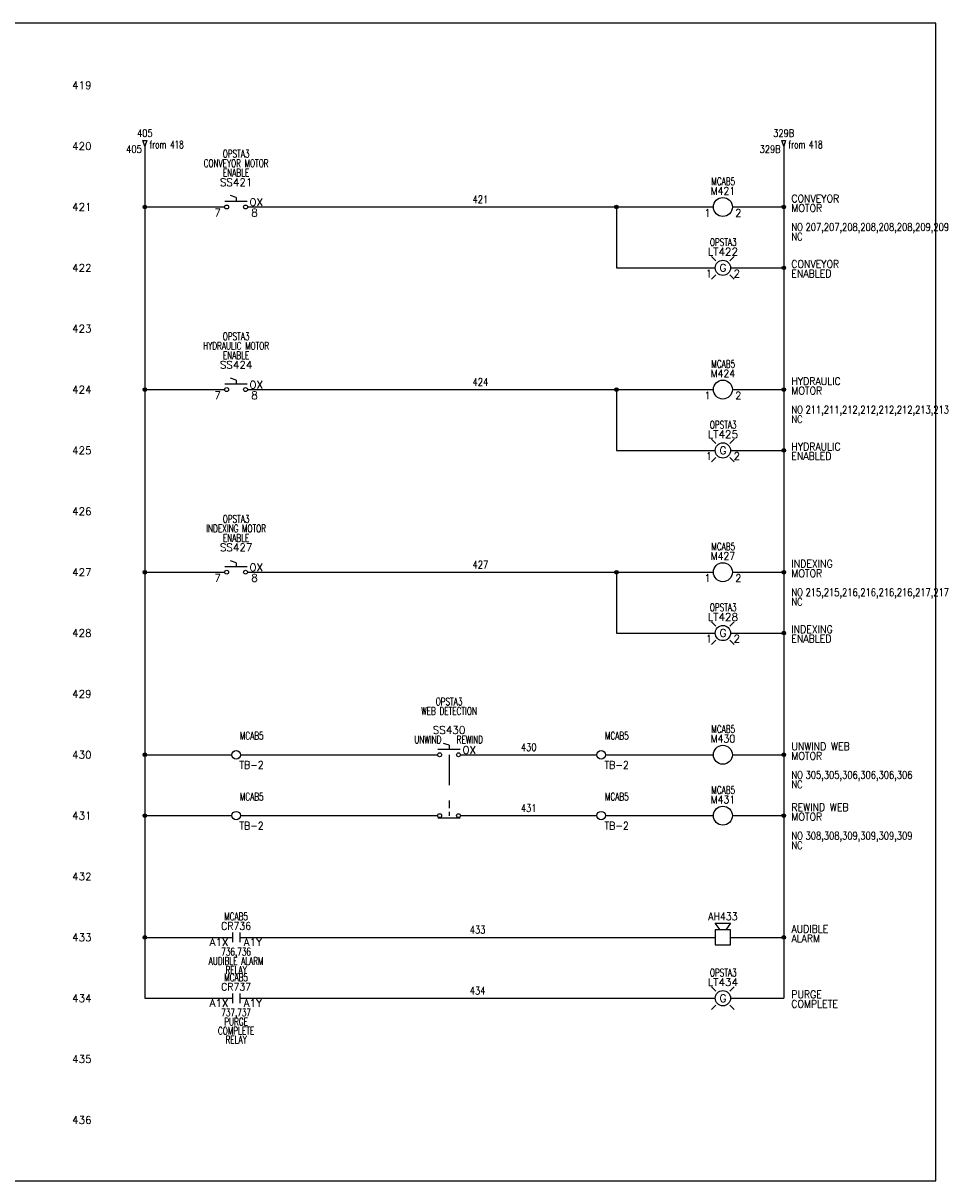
# Model space of a CAD drawing. Header units: inches. Extents: x 0 to 30, y 0 to 19.
# Tile 3 of 3: x 15 to 30, y 0 to 19. Entities that reach past the tile are written whole.
import ezdxf
from ezdxf.enums import TextEntityAlignment as Align

# ---------------------------------------------------------------- set-up
doc = ezdxf.new("R2010")
doc.units = ezdxf.units.IN
doc.header["$MEASUREMENT"] = 0
doc.linetypes.add('DASHED', pattern=[0.75, 0.5, -0.25])
for name, color, linetype in [('BLK_14AWG', 252, 'Continuous'), ('DESC', 1, 'Continuous'), ('DESCCHILD', 7, 'Continuous'), ('LINK', 8, 'DASHED'), ('LOC', 140, 'Continuous'), ('MISC', 30, 'Continuous'), ('POS', 7, 'Continuous'), ('RED_18AWG', 1, 'Continuous'), ('SYMS', 7, 'Continuous'), ('TAGS', 30, 'Continuous'), ('TERMS', 6, 'Continuous'), ('WHT_16AWG', 7, 'Continuous'), ('WIRENO', 3, 'Continuous'), ('WIREREF_DEST', 62, 'Continuous'), ('XREF', 7, 'Continuous'), ('XREFCHILD', 7, 'Continuous')]:
    doc.layers.add(name, color=color, linetype=linetype)
doc.layers.add('Viewports', color=3, linetype='Continuous', plot=False)
doc.styles.add('WD', font='romans.shx')

# ---------------------------------------------------------------- blocks, each defined once
blk = doc.blocks.new('WD_MLRH')
at = {"style": 'WD'}
blk.add_attdef('RUNGFIRST', text='', height=0.125, dxfattribs=at).set_placement((-0.25, 0), align=Align.MIDDLE_RIGHT)
at = {"style": 'WD', "flags": 1}
for tag, p in [('RUNGHORV', (-0.25, -0.127)), ('RUNGDIST', (-0.25, -0.2)), ('RUNGINC', (-0.25, -0.163)), ('WIRE-START', (-0.25, -0.356)), ('WIRE-GSUF', (-0.25, -0.396)), ('WIREMODE', (-0.25, -0.281)), ('RUNGCNT', (-0.25, -0.237)), ('WIREFMT', (-0.25, -0.321)), ('PH3SPACE', (-0.25, -0.437))]:
    blk.add_attdef(tag, text='', height=0.025, dxfattribs=at).set_placement(p, align=Align.RIGHT)
blk = doc.blocks.new('WDDOT')
for radius in [0.03, 0.0187, 0.00929]:
    blk.add_circle((0, 0), radius)
blk = doc.blocks.new('HSS112')
for p, q in [((-0.185, 0.094), (0.18, 0.094)), ((0, 0.156), (-0.094, 0.188)), ((0, 0.156), (0, 0.094))]:
    blk.add_line(p, q)
for centre in [(-0.155, 0), (0.155, 0)]:
    blk.add_circle(centre, 0.0322)
at = {"style": 'WD', "width": 0.7}
for tag, p in [('INST', (0, 0.982)), ('DESC1', (0, 0.656)), ('LOC', (0, 0.812)), ('DESC2', (0, 0.5)), ('XREF', (0, -0.219))]:
    blk.add_attdef(tag, text='', height=0.125, dxfattribs=at).set_placement(p, align=Align.CENTER)
at = {"style": 'WD'}
blk.add_attdef('TAG1', text='', height=0.125, dxfattribs=at).set_placement((0, 0.344), align=Align.CENTER)
at = {"style": 'WD', "width": 0.7}
blk.add_attdef('POS1', text='', height=0.125, dxfattribs=at).set_placement((-0.125, 0.188), align=Align.RIGHT)
at = {"style": 'WD'}
for tag, p, height in [('X2LINK', (0, 0.219), 0.01), ('X8LINK', (0, 0), 0.01), ('STATE', (0.219, 0.016), 0.125)]:
    blk.add_attdef(tag, p, '', height=height, dxfattribs=at)
at = {"style": 'WD', "width": 0.7}
blk.add_attdef('POS2', (0.125, 0.188), '', height=0.125, dxfattribs=at)
at = {"style": 'WD'}
for tag, p, height, flags in [('X4TERM01', (-0.188, 0), 0.0125, 1), ('X1TERM02', (0.188, 0), 0.0125, 1), ('CONTACT', (0.205, 0.136), 0.01, 1), ('FAMILY', (0.205, 0.152), 0.01, 9)]:
    blk.add_attdef(tag, p, '', height=height, dxfattribs=dict(at, flags=flags))
at = {"linetype": 'Continuous', "style": 'WD', "flags": 9}
for tag, p in [('ASSYCODE', (0.25, 0.094)), ('MFG', (0.23, 0.108)), ('CAT', (0.232, 0.121))]:
    blk.add_attdef(tag, text='', height=0.01, dxfattribs=at).set_placement(p, align=Align.CENTER)
at = {"linetype": 'Continuous', "style": 'WD', "flags": 8}
blk.add_attdef('TERM01', text='', height=0.125, dxfattribs=at).set_placement((-0.25, -0.031), align=Align.TOP_RIGHT)
blk.add_attdef('TERM02', text='', height=0.125, dxfattribs=at).set_placement((0.25, -0.031), align=Align.TOP_LEFT)
blk = doc.blocks.new('HA1D2')
blk.add_lwpolyline([(0, 0.094), (0.031, 0.094), (0, 0), (-0.031, 0.094), (0, 0.094)])
at = {"style": 'WD', "width": 0.8, "flags": 8}
blk.add_attdef('WIRENO', text='', height=0.125, dxfattribs=at).set_placement((0, 0.15), align=Align.CENTER)
at = {"style": 'WD', "flags": 1}
for tag, p in [('X8TERM01', (0, 0)), ('SIGCODE', (0.026, 0.066))]:
    blk.add_attdef(tag, p, '', height=0.01, dxfattribs=at)
at = {"style": 'WD', "width": 0.7}
for tag, p in [('XREF', (0.077, -0.037)), ('DESC1', (0.077, -0.206))]:
    blk.add_attdef(tag, p, '', height=0.125, dxfattribs=at)
blk = doc.blocks.new('HMS1')
blk.add_circle((0, 0), 0.156)
at = {"style": 'WD'}
for tag, width, p in [('INST', 0.7, (0.006, 0.528)), ('LOC', 0.7, (0.006, 0.359)), ('TAG1', 0.9, (0, 0.202))]:
    blk.add_attdef(tag, text='', height=0.125, dxfattribs=dict(at, width=width)).set_placement(p, align=Align.CENTER)
for tag, p, width in [('DESC1', (1.126, 0.076), 0.9), ('DESC2', (1.126, -0.081), 0.9), ('DESC3', (1.126, -0.237), 0.9), ('XREFNO', (1.359, -0.393), 0.8), ('XREFNC', (1.359, -0.549), 0.8)]:
    blk.add_attdef(tag, p, '', height=0.125, dxfattribs=dict(at, width=width))
at = {"style": 'WD', "flags": 1}
for tag, p in [('X4TERM01', (-0.156, 0)), ('X1TERM02', (0.156, 0))]:
    blk.add_attdef(tag, p, '', height=0.0125, dxfattribs=at)
at = {"linetype": 'Continuous', "style": 'WD', "flags": 9}
blk.add_attdef('ASSYCODE', text='', height=0.01, dxfattribs=at).set_placement((0, 0.113), align=Align.CENTER)
at = {"style": 'WD', "flags": 9}
blk.add_attdef('FAMILY', text='', height=0.01, dxfattribs=at).set_placement((-0.005, 0.17), align=Align.CENTER)
at = {"linetype": 'Continuous', "style": 'WD', "flags": 1}
for tag, p in [('MFG', (0, 0.14)), ('CAT', (0, 0.159))]:
    blk.add_attdef(tag, text='', height=0.01, dxfattribs=at).set_placement(p, align=Align.MIDDLE)
at = {"linetype": 'Continuous', "style": 'WD'}
blk.add_attdef('TERM01', text='', height=0.125, dxfattribs=at).set_placement((-0.2, -0.035), align=Align.TOP_RIGHT)
blk.add_attdef('TERM02', text='', height=0.125, dxfattribs=at).set_placement((0.2, -0.035), align=Align.TOP_LEFT)
at = {"style": 'WD', "width": 0.8, "flags": 8}
for tag, p in [('NO', (1.126, -0.393)), ('NC', (1.126, -0.549))]:
    blk.add_attdef(tag, p, '', height=0.125, dxfattribs=at)
blk = doc.blocks.new('HSS22')
for p, q in [((0, 0.062), (0, -0.005)), ((-0.185, -0.034), (0.18, -0.034))]:
    blk.add_line(p, q)
for centre in [(-0.155, 0), (0.155, 0)]:
    blk.add_circle(centre, 0.0322)
at = {"style": 'WD', "width": 0.7}
for tag, p in [('INST', (0, 0.738)), ('LOC', (0, 0.568)), ('DESC1', (0, 0.412)), ('DESC2', (0, 0.255)), ('XREF', (0, -0.227))]:
    blk.add_attdef(tag, text='', height=0.125, dxfattribs=at).set_placement(p, align=Align.CENTER)
at = {"style": 'WD'}
blk.add_attdef('TAG2', text='', height=0.125, dxfattribs=at).set_placement((0, 0.099), align=Align.CENTER)
for tag, p, height, flags in [('X4TERM01', (-0.188, 0), 0.0125, 1), ('CONTACT', (0.054, 0.042), 0.01, 9), ('FAMILY', (0.054, 0.058), 0.01, 9), ('X1TERM02', (0.188, 0), 0.0125, 1)]:
    blk.add_attdef(tag, p, '', height=height, dxfattribs=dict(at, flags=flags))
for tag, p in [('X2LINK', (0, 0.125)), ('X8LINK', (0, -0.094))]:
    blk.add_attdef(tag, p, '', height=0.01, dxfattribs=at)
at = {"style": 'WD', "width": 0.8}
blk.add_attdef('STATE', (0.25, 0.016), '', height=0.125, dxfattribs=at)
at = {"linetype": 'Continuous', "style": 'WD', "flags": 8}
blk.add_attdef('TERM01', text='', height=0.125, dxfattribs=at).set_placement((-0.25, -0.031), align=Align.TOP_RIGHT)
blk.add_attdef('TERM02', text='', height=0.125, dxfattribs=at).set_placement((0.25, -0.031), align=Align.TOP_LEFT)
blk = doc.blocks.new('HT0W02')
blk.add_circle((0, 0), 0.0699)
at = {"style": 'WD'}
for tag, p, width in [('INST', (0.062, 0.42), 0.7), ('LOC', (0.062, 0.25), 0.7), ('DESC1', (0.053, -0.385), 0.8)]:
    blk.add_attdef(tag, p, '', height=0.125, dxfattribs=dict(at, width=width))
at = {"linetype": 'Continuous', "style": 'WD', "width": 0.8, "flags": 8}
blk.add_attdef('WIRENO', text='', height=0.125, dxfattribs=at).set_placement((0, 0.094), align=Align.CENTER)
at = {"style": 'WD', "flags": 1}
for tag, p, height in [('X4TERM01', (-0.07, 0), 0.0125), ('X4TERMDESC01', (-0.055, -0.023), 0.025), ('X2TERMDESC01', (-0.006, 0.029), 0.025), ('X2TERM01', (0, 0.07), 0.0125), ('STRIPSEQ', (0, 0), 0.00125), ('X1TERMDESC01', (0.039, -0.003), 0.025), ('X1TERM01', (0.07, 0), 0.0125), ('LINKTERM', (0, -0.002), 0.00125), ('X8TERM01', (0, -0.07), 0.0125), ('X8TERMDESC01', (0, -0.054), 0.025)]:
    blk.add_attdef(tag, p, '', height=height, dxfattribs=at)
at = {"linetype": 'Continuous', "style": 'WD'}
for tag, p, height, width, flags in [('TAGSTRIP', (0.053, -0.229), 0.125, 0.9, 8), ('CAT', (0.213, -0.406), 0.109, 0.8, 1), ('DESC2', (0.053, -0.541), 0.125, 0.8, 8), ('DESC3', (0.053, -0.698), 0.125, 0.8, 8)]:
    blk.add_attdef(tag, p, '', height=height, dxfattribs=dict(at, width=width, flags=flags))
at = {"linetype": 'Continuous', "style": 'WD', "width": 0.8, "flags": 1}
blk.add_attdef('MFG', text='', height=0.109, dxfattribs=at).set_placement((0.088, -0.406), align=Align.RIGHT)
at = {"style": 'WD', "width": 0.7, "flags": 1}
blk.add_attdef('ASSYCODE', (0.062, -0.281), '', height=0.01, dxfattribs=at)
blk = doc.blocks.new('HCR21')
at = {"linetype": 'Continuous'}
for p, q in [((-0.062, 0.08), (-0.062, -0.08)), ((0.062, 0.08), (0.062, -0.08))]:
    blk.add_line(p, q, dxfattribs=at)
at = {"style": 'WD'}
for tag, width, p in [('INST', 0.7, (0, 0.451)), ('LOC', 0.7, (0, 0.281)), ('TAG2', 0.9, (0, 0.125)), ('XREF', 0.7, (0, -0.297)), ('DESC1', 0.7, (0, -0.449)), ('DESC2', 0.7, (0, -0.597)), ('DESC3', 0.7, (0, -0.744))]:
    blk.add_attdef(tag, text='', height=0.125, dxfattribs=dict(at, width=width)).set_placement(p, align=Align.CENTER)
for tag, p, height, flags in [('X4TERM01', (-0.062, 0), 0.0125, 1), ('X1TERM02', (0.062, 0), 0.0125, 1), ('CONTACT', (0.097, 0.036), 0.01, 1), ('FAMILY', (0.097, 0.053), 0.01, 9)]:
    blk.add_attdef(tag, p, '', height=height, dxfattribs=dict(at, flags=flags))
for tag, p in [('X2LINK', (0, 0.125)), ('X8LINK', (0, -0.125))]:
    blk.add_attdef(tag, p, '', height=0.01, dxfattribs=at)
at = {"linetype": 'Continuous', "style": 'WD', "flags": 8}
blk.add_attdef('TERM01', text='', height=0.125, dxfattribs=at).set_placement((-0.125, -0.016), align=Align.TOP_RIGHT)
blk.add_attdef('TERM02', text='', height=0.125, dxfattribs=at).set_placement((0.125, -0.016), align=Align.TOP_LEFT)
blk = doc.blocks.new('WD_WNH')
at = {"linetype": 'Continuous', "style": 'WD', "width": 0.8}
blk.add_attdef('WIRENO', text='', height=0.125, dxfattribs=at).set_placement((0, 0.062), align=Align.CENTER)
at = {"style": 'WD', "flags": 1}
for tag, p in [('W01USER', (0, 0.078)), ('W02USER', (0, 0.07)), ('W03USER', (0, 0.062)), ('W04USER', (0, 0.055)), ('W05USER', (0, 0.047)), ('W06USER', (0, 0.039)), ('W07USER', (0, 0.031)), ('W08USER', (0, 0.023)), ('W09USER', (0, 0.016)), ('W10USER', (0, 0.008))]:
    blk.add_attdef(tag, text='', height=0.005, dxfattribs=at).set_placement(p, align=Align.CENTER)
blk = doc.blocks.new('HLT1G')
for p, q in [((-0.115, 0.115), (-0.186, 0.186)), ((0.115, 0.115), (0.186, 0.186)), ((-0.115, -0.115), (-0.186, -0.186)), ((0.115, -0.115), (0.186, -0.186))]:
    blk.add_line(p, q)
blk.add_circle((0, 0), 0.125)
at = {"style": 'WD', "width": 0.7}
for tag, p in [('INST', (0.006, 0.528)), ('LOC', (0.006, 0.359))]:
    blk.add_attdef(tag, text='', height=0.125, dxfattribs=at).set_placement(p, align=Align.CENTER)
at = {"style": 'WD'}
blk.add_attdef('TAG1', text='', height=0.125, dxfattribs=at).set_placement((0, 0.202), align=Align.CENTER)
blk.add_attdef('COLOR', text='', height=0.125, dxfattribs=at).set_placement((0, 0), align=Align.MIDDLE)
at = {"style": 'WD', "flags": 1}
for tag, p in [('X4TERM01', (-0.125, 0)), ('X1TERM02', (0.125, 0))]:
    blk.add_attdef(tag, p, '', height=0.0125, dxfattribs=at)
at = {"linetype": 'Continuous', "style": 'WD', "flags": 9}
blk.add_attdef('ASSYCODE', text='', height=0.01, dxfattribs=at).set_placement((-0.003, 0.096), align=Align.CENTER)
at = {"style": 'WD', "flags": 9}
blk.add_attdef('FAMILY', text='', height=0.01, dxfattribs=at).set_placement((-0.005, 0.161), align=Align.CENTER)
at = {"linetype": 'Continuous', "style": 'WD', "flags": 1}
for tag, p in [('MFG', (0, 0.121)), ('CAT', (0, 0.14))]:
    blk.add_attdef(tag, text='', height=0.01, dxfattribs=at).set_placement(p, align=Align.MIDDLE)
at = {"style": 'WD'}
for tag, p, width in [('DESC1', (1.125, 0), 0.9), ('WDTAGALT', (1.125, -0.312), 0.7)]:
    blk.add_attdef(tag, p, '', height=0.125, dxfattribs=dict(at, width=width))
at = {"linetype": 'Continuous', "style": 'WD', "flags": 8}
blk.add_attdef('TERM01', text='', height=0.125, dxfattribs=at).set_placement((-0.175, -0.031), align=Align.TOP_RIGHT)
blk.add_attdef('TERM02', text='', height=0.125, dxfattribs=at).set_placement((0.175, -0.031), align=Align.TOP_LEFT)
at = {"style": 'WD', "width": 0.9}
blk.add_attdef('DESC2', text='', height=0.125, dxfattribs=at).set_placement((1.125, -0.031), align=Align.TOP_LEFT)
blk = doc.blocks.new('HAN1H')
for p, q in [((-0.047, 0.125), (-0.125, 0.234)), ((-0.125, 0.234), (0.125, 0.234)), ((0.125, 0.234), (0.047, 0.125)), ((0.125, 0.125), (-0.125, 0.125)), ((-0.125, 0.125), (-0.125, -0.125)), ((0.125, -0.125), (0.125, 0.125)), ((-0.125, -0.125), (0.125, -0.125))]:
    blk.add_line(p, q)
at = {"style": 'WD'}
for tag, width, p in [('INST', 0.7, (0.006, 0.606)), ('TAG1', 0.9, (0, 0.281)), ('LOC', 0.7, (0.006, 0.437))]:
    blk.add_attdef(tag, text='', height=0.125, dxfattribs=dict(at, width=width)).set_placement(p, align=Align.CENTER)
at = {"style": 'WD', "width": 0.9}
for tag, p in [('DESC1', (1.126, 0.076)), ('DESC2', (1.126, -0.081))]:
    blk.add_attdef(tag, p, '', height=0.125, dxfattribs=at)
at = {"style": 'WD', "flags": 1}
for tag, p in [('X4TERM01', (-0.125, 0)), ('X1TERM02', (0.125, 0))]:
    blk.add_attdef(tag, p, '', height=0.0125, dxfattribs=at)
at = {"linetype": 'Continuous', "style": 'WD', "flags": 9}
blk.add_attdef('ASSYCODE', text='', height=0.01, dxfattribs=at).set_placement((0, 0.109), align=Align.CENTER)
at = {"style": 'WD', "flags": 9}
blk.add_attdef('FAMILY', text='', height=0.01, dxfattribs=at).set_placement((-0.005, 0.17), align=Align.CENTER)
at = {"linetype": 'Continuous', "style": 'WD', "flags": 1}
for tag, p in [('MFG', (0, 0.14)), ('CAT', (0, 0.159))]:
    blk.add_attdef(tag, text='', height=0.01, dxfattribs=at).set_placement(p, align=Align.MIDDLE)
at = {"linetype": 'Continuous', "style": 'WD'}
blk.add_attdef('TERM01', text='', height=0.125, dxfattribs=at).set_placement((-0.169, -0.035), align=Align.TOP_RIGHT)
blk.add_attdef('TERM02', text='', height=0.125, dxfattribs=at).set_placement((0.169, -0.035), align=Align.TOP_LEFT)
blk = doc.blocks.new('WD_WNV')
at = {"linetype": 'Continuous', "style": 'WD', "width": 0.8}
blk.add_attdef('WIRENO', text='', height=0.125, dxfattribs=at).set_placement((-0.05, 0), align=Align.MIDDLE_RIGHT)
at = {"style": 'WD', "flags": 1}
for tag, p in [('W01USER', (-0.062, 0.094)), ('W02USER', (-0.062, 0.086)), ('W03USER', (-0.062, 0.078)), ('W04USER', (-0.062, 0.07)), ('W05USER', (-0.062, 0.062)), ('W06USER', (-0.062, 0.055)), ('W07USER', (-0.062, 0.047)), ('W08USER', (-0.062, 0.039)), ('W09USER', (-0.062, 0.031)), ('W10USER', (-0.062, 0.023))]:
    blk.add_attdef(tag, text='', height=0.005, dxfattribs=at).set_placement(p, align=Align.CENTER)

msp = doc.modelspace()

# ---------------------------------------------------------------- linework, layer by layer
at = {"layer": 'BLK_14AWG'}
for p, q in [((17, 17), (17, 3)), ((17, 16), (18.312, 16)), ((17, 13), (18.312, 13)), ((17, 10), (18.312, 10)), ((17, 7), (18.43, 7)), ((17, 6), (18.43, 6)), ((17, 4), (18.438, 4)), ((17, 3), (18.438, 3))]:
    msp.add_line(p, q, dxfattribs=at)
at = {"layer": 'LINK'}
msp.add_lwpolyline([(22, 7), (22, 6.125)], dxfattribs=at)
at = {"layer": 'RED_18AWG'}
for p, q in [((18.687, 16), (26.344, 16)), ((24.75, 16), (24.75, 15)), ((24.75, 15), (26.375, 15)), ((26.625, 15), (27.5, 15)), ((18.687, 13), (26.344, 13)), ((24.75, 13), (24.75, 12)), ((24.75, 12), (26.375, 12)), ((18.687, 10), (26.344, 10)), ((24.75, 10), (24.75, 9)), ((24.75, 9), (26.375, 9)), ((18.57, 7), (21.812, 7)), ((22.188, 7), (24.43, 7)), ((24.57, 7), (26.344, 7)), ((18.57, 6), (21.812, 6)), ((22.188, 6), (24.43, 6)), ((24.57, 6), (26.344, 6)), ((18.562, 4), (26.375, 4)), ((18.562, 3), (26.375, 3))]:
    msp.add_line(p, q, dxfattribs=at)
at = {"layer": 'Viewports'}
msp.add_lwpolyline([(0, 0), (30, 0), (30, 19.02), (0, 19.02)], close=True, dxfattribs=at)
at = {"layer": 'WHT_16AWG'}
for p, q in [((27.5, 17), (27.5, 3)), ((26.656, 16), (27.5, 16)), ((26.656, 13), (27.5, 13)), ((26.625, 12), (27.5, 12)), ((26.656, 10), (27.5, 10)), ((26.625, 9), (27.5, 9)), ((26.656, 7), (27.5, 7)), ((26.656, 6), (27.5, 6)), ((26.625, 4), (27.5, 4)), ((26.625, 3), (27.5, 3))]:
    msp.add_line(p, q, dxfattribs=at)

# ---------------------------------------------------------------- block references
at = {"layer": 'SYMS'}
ref = msp.add_blockref('WD_MLRH', (16.375, 18), dxfattribs=at)
ref.add_attrib('RUNGFIRST', '419', dxfattribs={"layer": 'MISC', "height": 0.125, "style": 'WD'}).set_placement((16.125, 18), align=Align.MIDDLE_RIGHT)
ref = msp.add_blockref('HA1D2', (17, 17), dxfattribs=at)
ref.add_attrib('WIRENO', '405', dxfattribs={"layer": 'WIREREF_DEST', "height": 0.125, "style": 'WD', "width": 0.8, "flags": 8}).set_placement((17, 17.15), align=Align.CENTER)
ref.add_attrib('XREF', 'from 418', (17.077, 16.963), dxfattribs={"layer": 'XREF', "height": 0.125, "style": 'WD', "width": 0.7})
ref = msp.add_blockref('HA1D2', (27.5, 17), dxfattribs=at)
ref.add_attrib('WIRENO', '329B', dxfattribs={"layer": 'WIREREF_DEST', "height": 0.125, "style": 'WD', "width": 0.8, "flags": 8}).set_placement((27.5, 17.15), align=Align.CENTER)
ref.add_attrib('XREF', 'from 418', (27.577, 16.963), dxfattribs={"layer": 'XREF', "height": 0.125, "style": 'WD', "width": 0.7})
ref = msp.add_blockref('HSS112', (18.5, 16), dxfattribs=at)
ref.add_attrib('TERM01', '7', dxfattribs={"layer": 'TERMS', "linetype": 'Continuous', "height": 0.125, "style": 'WD', "flags": 8}).set_placement((18.25, 15.969), align=Align.TOP_RIGHT)
ref.add_attrib('TERM02', '8', dxfattribs={"layer": 'TERMS', "linetype": 'Continuous', "height": 0.125, "style": 'WD', "flags": 8}).set_placement((18.75, 15.969), align=Align.TOP_LEFT)
ref.add_attrib('LOC', 'OPSTA3', dxfattribs={"layer": 'LOC', "height": 0.125, "style": 'WD', "width": 0.7}).set_placement((18.5, 16.812), align=Align.CENTER)
ref.add_attrib('STATE', 'OX', (18.718, 16.016), dxfattribs={"layer": 'MISC', "height": 0.125, "style": 'WD'})
ref.add_attrib('DESC2', 'ENABLE', dxfattribs={"layer": 'DESC', "height": 0.125, "style": 'WD', "width": 0.7}).set_placement((18.5, 16.5), align=Align.CENTER)
ref.add_attrib('DESC1', 'CONVEYOR MOTOR', dxfattribs={"layer": 'DESC', "height": 0.125, "style": 'WD', "width": 0.7}).set_placement((18.5, 16.656), align=Align.CENTER)
ref.add_attrib('TAG1', 'SS421', dxfattribs={"layer": 'TAGS', "height": 0.125, "style": 'WD'}).set_placement((18.5, 16.344), align=Align.CENTER)
ref = msp.add_blockref('HMS1', (26.5, 16), dxfattribs=at)
ref.add_attrib('LOC', 'MCAB5', dxfattribs={"layer": 'LOC', "height": 0.125, "style": 'WD', "width": 0.7}).set_placement((26.506, 16.359), align=Align.CENTER)
ref.add_attrib('NC', 'NC', (27.626, 15.451), dxfattribs={"layer": 'MISC', "height": 0.125, "style": 'WD', "width": 0.8, "flags": 8})
ref.add_attrib('NO', 'NO', (27.626, 15.607), dxfattribs={"layer": 'MISC', "height": 0.125, "style": 'WD', "width": 0.8, "flags": 8})
ref.add_attrib('TERM02', '2', dxfattribs={"layer": 'TERMS', "linetype": 'Continuous', "height": 0.125, "style": 'WD'}).set_placement((26.7, 15.965), align=Align.TOP_LEFT)
ref.add_attrib('TERM01', '1', dxfattribs={"layer": 'TERMS', "linetype": 'Continuous', "height": 0.125, "style": 'WD'}).set_placement((26.3, 15.965), align=Align.TOP_RIGHT)
ref.add_attrib('XREFNO', '207,207,208,208,208,208,209,209', (27.859, 15.607), dxfattribs={"layer": 'XREF', "height": 0.125, "style": 'WD', "width": 0.8})
ref.add_attrib('DESC2', 'MOTOR', (27.626, 15.919), dxfattribs={"layer": 'DESC', "height": 0.125, "style": 'WD', "width": 0.9})
ref.add_attrib('DESC1', 'CONVEYOR', (27.626, 16.076), dxfattribs={"layer": 'DESC', "height": 0.125, "style": 'WD', "width": 0.9})
ref.add_attrib('TAG1', 'M421', dxfattribs={"layer": 'TAGS', "height": 0.125, "style": 'WD', "width": 0.9}).set_placement((26.5, 16.202), align=Align.CENTER)
for name, p in [('WDDOT', (17, 16)), ('WDDOT', (24.75, 16)), ('WDDOT', (27.5, 16)), ('WDDOT', (27.5, 15)), ('WDDOT', (17, 13)), ('WDDOT', (24.75, 13)), ('WDDOT', (27.5, 13)), ('WDDOT', (27.5, 12)), ('WDDOT', (17, 10)), ('WDDOT', (24.75, 10)), ('WDDOT', (27.5, 10)), ('WDDOT', (27.5, 9)), ('WDDOT', (17, 7)), ('WDDOT', (27.5, 7)), ('WDDOT', (17, 6)), ('HSS22', (22, 6)), ('WDDOT', (27.5, 6)), ('WDDOT', (17, 4)), ('WDDOT', (27.5, 4))]:
    msp.add_blockref(name, p, dxfattribs=at)
ref = msp.add_blockref('HLT1G', (26.5, 15), dxfattribs=at)
ref.add_attrib('LOC', 'OPSTA3', dxfattribs={"layer": 'LOC', "height": 0.125, "style": 'WD', "width": 0.7}).set_placement((26.506, 15.359), align=Align.CENTER)
ref.add_attrib('DESC2', 'ENABLED', dxfattribs={"layer": 'DESC', "height": 0.125, "style": 'WD', "width": 0.9}).set_placement((27.625, 14.969), align=Align.TOP_LEFT)
ref.add_attrib('DESC1', 'CONVEYOR', (27.625, 15), dxfattribs={"layer": 'DESC', "height": 0.125, "style": 'WD', "width": 0.9})
ref.add_attrib('TERM02', '2', dxfattribs={"layer": 'TERMS', "linetype": 'Continuous', "height": 0.125, "style": 'WD', "flags": 8}).set_placement((26.675, 14.969), align=Align.TOP_LEFT)
ref.add_attrib('TERM01', '1', dxfattribs={"layer": 'TERMS', "linetype": 'Continuous', "height": 0.125, "style": 'WD', "flags": 8}).set_placement((26.325, 14.969), align=Align.TOP_RIGHT)
ref.add_attrib('TAG1', 'LT422', dxfattribs={"layer": 'TAGS', "height": 0.125, "style": 'WD'}).set_placement((26.5, 15.202), align=Align.CENTER)
ref.add_attrib('COLOR', 'G', dxfattribs={"layer": 'MISC', "height": 0.125, "style": 'WD'}).set_placement((26.5, 15), align=Align.MIDDLE)
ref = msp.add_blockref('HSS112', (18.5, 13), dxfattribs=at)
ref.add_attrib('TERM01', '7', dxfattribs={"layer": 'TERMS', "linetype": 'Continuous', "height": 0.125, "style": 'WD', "flags": 8}).set_placement((18.25, 12.969), align=Align.TOP_RIGHT)
ref.add_attrib('TERM02', '8', dxfattribs={"layer": 'TERMS', "linetype": 'Continuous', "height": 0.125, "style": 'WD', "flags": 8}).set_placement((18.75, 12.969), align=Align.TOP_LEFT)
ref.add_attrib('LOC', 'OPSTA3', dxfattribs={"layer": 'LOC', "height": 0.125, "style": 'WD', "width": 0.7}).set_placement((18.5, 13.812), align=Align.CENTER)
ref.add_attrib('STATE', 'OX', (18.718, 13.016), dxfattribs={"layer": 'MISC', "height": 0.125, "style": 'WD'})
ref.add_attrib('DESC2', 'ENABLE', dxfattribs={"layer": 'DESC', "height": 0.125, "style": 'WD', "width": 0.7}).set_placement((18.5, 13.5), align=Align.CENTER)
ref.add_attrib('DESC1', 'HYDRAULIC MOTOR', dxfattribs={"layer": 'DESC', "height": 0.125, "style": 'WD', "width": 0.7}).set_placement((18.5, 13.656), align=Align.CENTER)
ref.add_attrib('TAG1', 'SS424', dxfattribs={"layer": 'TAGS', "height": 0.125, "style": 'WD'}).set_placement((18.5, 13.344), align=Align.CENTER)
ref = msp.add_blockref('HMS1', (26.5, 13), dxfattribs=at)
ref.add_attrib('LOC', 'MCAB5', dxfattribs={"layer": 'LOC', "height": 0.125, "style": 'WD', "width": 0.7}).set_placement((26.506, 13.359), align=Align.CENTER)
ref.add_attrib('NC', 'NC', (27.626, 12.451), dxfattribs={"layer": 'MISC', "height": 0.125, "style": 'WD', "width": 0.8, "flags": 8})
ref.add_attrib('NO', 'NO', (27.626, 12.607), dxfattribs={"layer": 'MISC', "height": 0.125, "style": 'WD', "width": 0.8, "flags": 8})
ref.add_attrib('TERM02', '2', dxfattribs={"layer": 'TERMS', "linetype": 'Continuous', "height": 0.125, "style": 'WD'}).set_placement((26.7, 12.965), align=Align.TOP_LEFT)
ref.add_attrib('TERM01', '1', dxfattribs={"layer": 'TERMS', "linetype": 'Continuous', "height": 0.125, "style": 'WD'}).set_placement((26.3, 12.965), align=Align.TOP_RIGHT)
ref.add_attrib('XREFNO', '211,211,212,212,212,212,213,213', (27.859, 12.607), dxfattribs={"layer": 'XREF', "height": 0.125, "style": 'WD', "width": 0.8})
ref.add_attrib('DESC2', 'MOTOR', (27.626, 12.919), dxfattribs={"layer": 'DESC', "height": 0.125, "style": 'WD', "width": 0.9})
ref.add_attrib('DESC1', 'HYDRAULIC', (27.626, 13.076), dxfattribs={"layer": 'DESC', "height": 0.125, "style": 'WD', "width": 0.9})
ref.add_attrib('TAG1', 'M424', dxfattribs={"layer": 'TAGS', "height": 0.125, "style": 'WD', "width": 0.9}).set_placement((26.5, 13.202), align=Align.CENTER)
ref = msp.add_blockref('HLT1G', (26.5, 12), dxfattribs=at)
ref.add_attrib('LOC', 'OPSTA3', dxfattribs={"layer": 'LOC', "height": 0.125, "style": 'WD', "width": 0.7}).set_placement((26.505, 12.359), align=Align.CENTER)
ref.add_attrib('DESC2', 'ENABLED', dxfattribs={"layer": 'DESC', "height": 0.125, "style": 'WD', "width": 0.9}).set_placement((27.625, 11.969), align=Align.TOP_LEFT)
ref.add_attrib('DESC1', 'HYDRAULIC', (27.625, 12), dxfattribs={"layer": 'DESC', "height": 0.125, "style": 'WD', "width": 0.9})
ref.add_attrib('TERM02', '2', dxfattribs={"layer": 'TERMS', "linetype": 'Continuous', "height": 0.125, "style": 'WD', "flags": 8}).set_placement((26.674, 11.969), align=Align.TOP_LEFT)
ref.add_attrib('TERM01', '1', dxfattribs={"layer": 'TERMS', "linetype": 'Continuous', "height": 0.125, "style": 'WD', "flags": 8}).set_placement((26.325, 11.969), align=Align.TOP_RIGHT)
ref.add_attrib('TAG1', 'LT425', dxfattribs={"layer": 'TAGS', "height": 0.125, "style": 'WD'}).set_placement((26.5, 12.202), align=Align.CENTER)
ref.add_attrib('COLOR', 'G', dxfattribs={"layer": 'MISC', "height": 0.125, "style": 'WD'}).set_placement((26.5, 12), align=Align.MIDDLE)
ref = msp.add_blockref('HSS112', (18.5, 10), dxfattribs=at)
ref.add_attrib('TERM01', '7', dxfattribs={"layer": 'TERMS', "linetype": 'Continuous', "height": 0.125, "style": 'WD', "flags": 8}).set_placement((18.25, 9.969), align=Align.TOP_RIGHT)
ref.add_attrib('TERM02', '8', dxfattribs={"layer": 'TERMS', "linetype": 'Continuous', "height": 0.125, "style": 'WD', "flags": 8}).set_placement((18.75, 9.969), align=Align.TOP_LEFT)
ref.add_attrib('LOC', 'OPSTA3', dxfattribs={"layer": 'LOC', "height": 0.125, "style": 'WD', "width": 0.7}).set_placement((18.5, 10.812), align=Align.CENTER)
ref.add_attrib('STATE', 'OX', (18.718, 10.016), dxfattribs={"layer": 'MISC', "height": 0.125, "style": 'WD'})
ref.add_attrib('DESC2', 'ENABLE', dxfattribs={"layer": 'DESC', "height": 0.125, "style": 'WD', "width": 0.7}).set_placement((18.5, 10.5), align=Align.CENTER)
ref.add_attrib('DESC1', 'INDEXING MOTOR', dxfattribs={"layer": 'DESC', "height": 0.125, "style": 'WD', "width": 0.7}).set_placement((18.5, 10.656), align=Align.CENTER)
ref.add_attrib('TAG1', 'SS427', dxfattribs={"layer": 'TAGS', "height": 0.125, "style": 'WD'}).set_placement((18.5, 10.344), align=Align.CENTER)
ref = msp.add_blockref('HMS1', (26.5, 10), dxfattribs=at)
ref.add_attrib('LOC', 'MCAB5', dxfattribs={"layer": 'LOC', "height": 0.125, "style": 'WD', "width": 0.7}).set_placement((26.506, 10.359), align=Align.CENTER)
ref.add_attrib('NC', 'NC', (27.626, 9.451), dxfattribs={"layer": 'MISC', "height": 0.125, "style": 'WD', "width": 0.8, "flags": 8})
ref.add_attrib('NO', 'NO', (27.626, 9.607), dxfattribs={"layer": 'MISC', "height": 0.125, "style": 'WD', "width": 0.8, "flags": 8})
ref.add_attrib('TERM02', '2', dxfattribs={"layer": 'TERMS', "linetype": 'Continuous', "height": 0.125, "style": 'WD'}).set_placement((26.7, 9.965), align=Align.TOP_LEFT)
ref.add_attrib('TERM01', '1', dxfattribs={"layer": 'TERMS', "linetype": 'Continuous', "height": 0.125, "style": 'WD'}).set_placement((26.3, 9.965), align=Align.TOP_RIGHT)
ref.add_attrib('XREFNO', '215,215,216,216,216,216,217,217', (27.859, 9.607), dxfattribs={"layer": 'XREF', "height": 0.125, "style": 'WD', "width": 0.8})
ref.add_attrib('DESC2', 'MOTOR', (27.626, 9.919), dxfattribs={"layer": 'DESC', "height": 0.125, "style": 'WD', "width": 0.9})
ref.add_attrib('DESC1', 'INDEXING', (27.626, 10.076), dxfattribs={"layer": 'DESC', "height": 0.125, "style": 'WD', "width": 0.9})
ref.add_attrib('TAG1', 'M427', dxfattribs={"layer": 'TAGS', "height": 0.125, "style": 'WD', "width": 0.9}).set_placement((26.5, 10.202), align=Align.CENTER)
ref = msp.add_blockref('HLT1G', (26.5, 9), dxfattribs=at)
ref.add_attrib('LOC', 'OPSTA3', dxfattribs={"layer": 'LOC', "height": 0.125, "style": 'WD', "width": 0.7}).set_placement((26.505, 9.359), align=Align.CENTER)
ref.add_attrib('DESC2', 'ENABLED', dxfattribs={"layer": 'DESC', "height": 0.125, "style": 'WD', "width": 0.9}).set_placement((27.625, 8.969), align=Align.TOP_LEFT)
ref.add_attrib('DESC1', 'INDEXING', (27.625, 9), dxfattribs={"layer": 'DESC', "height": 0.125, "style": 'WD', "width": 0.9})
ref.add_attrib('TERM02', '2', dxfattribs={"layer": 'TERMS', "linetype": 'Continuous', "height": 0.125, "style": 'WD', "flags": 8}).set_placement((26.674, 8.969), align=Align.TOP_LEFT)
ref.add_attrib('TERM01', '1', dxfattribs={"layer": 'TERMS', "linetype": 'Continuous', "height": 0.125, "style": 'WD', "flags": 8}).set_placement((26.325, 8.969), align=Align.TOP_RIGHT)
ref.add_attrib('TAG1', 'LT428', dxfattribs={"layer": 'TAGS', "height": 0.125, "style": 'WD'}).set_placement((26.5, 9.202), align=Align.CENTER)
ref.add_attrib('COLOR', 'G', dxfattribs={"layer": 'MISC', "height": 0.125, "style": 'WD'}).set_placement((26.5, 9), align=Align.MIDDLE)
ref = msp.add_blockref('HSS112', (22, 7), dxfattribs=at)
ref.add_attrib('LOC', 'OPSTA3', dxfattribs={"layer": 'LOC', "height": 0.125, "style": 'WD', "width": 0.7}).set_placement((22, 7.812), align=Align.CENTER)
ref.add_attrib('STATE', 'OX', (22.219, 7.016), dxfattribs={"layer": 'MISC', "height": 0.125, "style": 'WD'})
ref.add_attrib('POS2', 'REWIND', (22.125, 7.188), dxfattribs={"layer": 'POS', "height": 0.125, "style": 'WD', "width": 0.7})
ref.add_attrib('POS1', 'UNWIND', dxfattribs={"layer": 'POS', "height": 0.125, "style": 'WD', "width": 0.7}).set_placement((21.875, 7.188), align=Align.RIGHT)
ref.add_attrib('DESC1', 'WEB DETECTION', dxfattribs={"layer": 'DESC', "height": 0.125, "style": 'WD', "width": 0.7}).set_placement((22, 7.656), align=Align.CENTER)
ref.add_attrib('TAG1', 'SS430', dxfattribs={"layer": 'TAGS', "height": 0.125, "style": 'WD'}).set_placement((22, 7.344), align=Align.CENTER)
ref = msp.add_blockref('HMS1', (26.5, 7), dxfattribs=at)
ref.add_attrib('LOC', 'MCAB5', dxfattribs={"layer": 'LOC', "height": 0.125, "style": 'WD', "width": 0.7}).set_placement((26.506, 7.359), align=Align.CENTER)
ref.add_attrib('NC', 'NC', (27.626, 6.451), dxfattribs={"layer": 'MISC', "height": 0.125, "style": 'WD', "width": 0.8, "flags": 8})
ref.add_attrib('NO', 'NO', (27.626, 6.607), dxfattribs={"layer": 'MISC', "height": 0.125, "style": 'WD', "width": 0.8, "flags": 8})
ref.add_attrib('XREFNO', '305,305,306,306,306,306', (27.859, 6.607), dxfattribs={"layer": 'XREF', "height": 0.125, "style": 'WD', "width": 0.8})
ref.add_attrib('DESC2', 'MOTOR', (27.626, 6.919), dxfattribs={"layer": 'DESC', "height": 0.125, "style": 'WD', "width": 0.9})
ref.add_attrib('DESC1', 'UNWIND WEB', (27.626, 7.076), dxfattribs={"layer": 'DESC', "height": 0.125, "style": 'WD', "width": 0.9})
ref.add_attrib('TAG1', 'M430', dxfattribs={"layer": 'TAGS', "height": 0.125, "style": 'WD', "width": 0.9}).set_placement((26.5, 7.202), align=Align.CENTER)
ref = msp.add_blockref('HT0W02', (18.5, 7), dxfattribs=at)
ref.add_attrib('LOC', 'MCAB5', (18.562, 7.25), dxfattribs={"layer": 'LOC', "height": 0.125, "style": 'WD', "width": 0.7})
ref.add_attrib('TAGSTRIP', 'TB-2', (18.553, 6.771), dxfattribs={"layer": 'TAGS', "linetype": 'Continuous', "height": 0.125, "style": 'WD', "width": 0.9, "flags": 8})
ref = msp.add_blockref('HT0W02', (24.5, 7), dxfattribs=at)
ref.add_attrib('LOC', 'MCAB5', (24.562, 7.25), dxfattribs={"layer": 'LOC', "height": 0.125, "style": 'WD', "width": 0.7})
ref.add_attrib('TAGSTRIP', 'TB-2', (24.553, 6.771), dxfattribs={"layer": 'TAGS', "linetype": 'Continuous', "height": 0.125, "style": 'WD', "width": 0.9, "flags": 8})
ref = msp.add_blockref('HMS1', (26.5, 6), dxfattribs=at)
ref.add_attrib('LOC', 'MCAB5', dxfattribs={"layer": 'LOC', "height": 0.125, "style": 'WD', "width": 0.7}).set_placement((26.506, 6.359), align=Align.CENTER)
ref.add_attrib('NC', 'NC', (27.626, 5.451), dxfattribs={"layer": 'MISC', "height": 0.125, "style": 'WD', "width": 0.8, "flags": 8})
ref.add_attrib('NO', 'NO', (27.626, 5.607), dxfattribs={"layer": 'MISC', "height": 0.125, "style": 'WD', "width": 0.8, "flags": 8})
ref.add_attrib('XREFNO', '308,308,309,309,309,309', (27.859, 5.607), dxfattribs={"layer": 'XREF', "height": 0.125, "style": 'WD', "width": 0.8})
ref.add_attrib('DESC2', 'MOTOR', (27.626, 5.919), dxfattribs={"layer": 'DESC', "height": 0.125, "style": 'WD', "width": 0.9})
ref.add_attrib('DESC1', 'REWIND WEB', (27.626, 6.076), dxfattribs={"layer": 'DESC', "height": 0.125, "style": 'WD', "width": 0.9})
ref.add_attrib('TAG1', 'M431', dxfattribs={"layer": 'TAGS', "height": 0.125, "style": 'WD', "width": 0.9}).set_placement((26.5, 6.202), align=Align.CENTER)
ref = msp.add_blockref('HT0W02', (18.5, 6), dxfattribs=at)
ref.add_attrib('LOC', 'MCAB5', (18.562, 6.25), dxfattribs={"layer": 'LOC', "height": 0.125, "style": 'WD', "width": 0.7})
ref.add_attrib('TAGSTRIP', 'TB-2', (18.553, 5.771), dxfattribs={"layer": 'TAGS', "linetype": 'Continuous', "height": 0.125, "style": 'WD', "width": 0.9, "flags": 8})
ref = msp.add_blockref('HT0W02', (24.5, 6), dxfattribs=at)
ref.add_attrib('LOC', 'MCAB5', (24.562, 6.25), dxfattribs={"layer": 'LOC', "height": 0.125, "style": 'WD', "width": 0.7})
ref.add_attrib('TAGSTRIP', 'TB-2', (24.553, 5.771), dxfattribs={"layer": 'TAGS', "linetype": 'Continuous', "height": 0.125, "style": 'WD', "width": 0.9, "flags": 8})
ref = msp.add_blockref('HCR21', (18.5, 4), dxfattribs=at)
ref.add_attrib('LOC', 'MCAB5', dxfattribs={"layer": 'LOC', "height": 0.125, "style": 'WD', "width": 0.7}).set_placement((18.5, 4.281), align=Align.CENTER)
ref.add_attrib('TERM02', 'A1Y', dxfattribs={"layer": 'TERMS', "linetype": 'Continuous', "height": 0.125, "style": 'WD', "flags": 8}).set_placement((18.625, 3.984), align=Align.TOP_LEFT)
ref.add_attrib('TERM01', 'A1X', dxfattribs={"layer": 'TERMS', "linetype": 'Continuous', "height": 0.125, "style": 'WD', "flags": 8}).set_placement((18.375, 3.984), align=Align.TOP_RIGHT)
ref.add_attrib('XREF', '736,736', dxfattribs={"layer": 'XREFCHILD', "height": 0.125, "style": 'WD', "width": 0.7}).set_placement((18.5, 3.703), align=Align.CENTER)
ref.add_attrib('DESC2', 'RELAY', dxfattribs={"layer": 'DESCCHILD', "height": 0.125, "style": 'WD', "width": 0.7}).set_placement((18.5, 3.403), align=Align.CENTER)
ref.add_attrib('DESC1', 'AUDIBLE ALARM', dxfattribs={"layer": 'DESCCHILD', "height": 0.125, "style": 'WD', "width": 0.7}).set_placement((18.5, 3.551), align=Align.CENTER)
ref.add_attrib('TAG2', 'CR736', dxfattribs={"layer": 'TAGS', "height": 0.125, "style": 'WD', "width": 0.9}).set_placement((18.5, 4.125), align=Align.CENTER)
ref = msp.add_blockref('HAN1H', (26.5, 4), dxfattribs=at)
ref.add_attrib('DESC2', 'ALARM', (27.626, 3.919), dxfattribs={"layer": 'DESC', "height": 0.125, "style": 'WD', "width": 0.9})
ref.add_attrib('DESC1', 'AUDIBLE', (27.626, 4.076), dxfattribs={"layer": 'DESC', "height": 0.125, "style": 'WD', "width": 0.9})
ref.add_attrib('TAG1', 'AH433', dxfattribs={"layer": 'TAGS', "height": 0.125, "style": 'WD', "width": 0.9}).set_placement((26.5, 4.281), align=Align.CENTER)
ref = msp.add_blockref('HLT1G', (26.5, 3), dxfattribs=at)
ref.add_attrib('LOC', 'OPSTA3', dxfattribs={"layer": 'LOC', "height": 0.125, "style": 'WD', "width": 0.7}).set_placement((26.506, 3.359), align=Align.CENTER)
ref.add_attrib('DESC2', 'COMPLETE', dxfattribs={"layer": 'DESC', "height": 0.125, "style": 'WD', "width": 0.9}).set_placement((27.625, 2.969), align=Align.TOP_LEFT)
ref.add_attrib('DESC1', 'PURGE', (27.625, 3), dxfattribs={"layer": 'DESC', "height": 0.125, "style": 'WD', "width": 0.9})
ref.add_attrib('TAG1', 'LT434', dxfattribs={"layer": 'TAGS', "height": 0.125, "style": 'WD'}).set_placement((26.5, 3.202), align=Align.CENTER)
ref.add_attrib('COLOR', 'G', dxfattribs={"layer": 'MISC', "height": 0.125, "style": 'WD'}).set_placement((26.5, 3), align=Align.MIDDLE)
ref = msp.add_blockref('HCR21', (18.5, 3), dxfattribs=at)
ref.add_attrib('DESC3', 'RELAY', dxfattribs={"layer": 'DESCCHILD', "height": 0.125, "style": 'WD', "width": 0.7}).set_placement((18.5, 2.256), align=Align.CENTER)
ref.add_attrib('LOC', 'MCAB5', dxfattribs={"layer": 'LOC', "height": 0.125, "style": 'WD', "width": 0.7}).set_placement((18.5, 3.281), align=Align.CENTER)
ref.add_attrib('TERM02', 'A1Y', dxfattribs={"layer": 'TERMS', "linetype": 'Continuous', "height": 0.125, "style": 'WD', "flags": 8}).set_placement((18.625, 2.984), align=Align.TOP_LEFT)
ref.add_attrib('TERM01', 'A1X', dxfattribs={"layer": 'TERMS', "linetype": 'Continuous', "height": 0.125, "style": 'WD', "flags": 8}).set_placement((18.375, 2.984), align=Align.TOP_RIGHT)
ref.add_attrib('XREF', '737,737', dxfattribs={"layer": 'XREFCHILD', "height": 0.125, "style": 'WD', "width": 0.7}).set_placement((18.5, 2.703), align=Align.CENTER)
ref.add_attrib('DESC2', 'COMPLETE', dxfattribs={"layer": 'DESCCHILD', "height": 0.125, "style": 'WD', "width": 0.7}).set_placement((18.5, 2.403), align=Align.CENTER)
ref.add_attrib('DESC1', 'PURGE', dxfattribs={"layer": 'DESCCHILD', "height": 0.125, "style": 'WD', "width": 0.7}).set_placement((18.5, 2.551), align=Align.CENTER)
ref.add_attrib('TAG2', 'CR737', dxfattribs={"layer": 'TAGS', "height": 0.125, "style": 'WD', "width": 0.9}).set_placement((18.5, 3.125), align=Align.CENTER)
at = {"layer": 'WIRENO'}
ref = msp.add_blockref('WD_WNV', (17, 16.95), dxfattribs=at)
ref.add_attrib('WIRENO', '405', dxfattribs={"linetype": 'Continuous', "height": 0.125, "style": 'WD', "width": 0.8}).set_placement((16.95, 16.95), align=Align.MIDDLE_RIGHT)
ref = msp.add_blockref('WD_WNV', (27.5, 16.95), dxfattribs=at)
ref.add_attrib('WIRENO', '329B', dxfattribs={"linetype": 'Continuous', "height": 0.125, "style": 'WD', "width": 0.8}).set_placement((27.45, 16.95), align=Align.MIDDLE_RIGHT)
ref = msp.add_blockref('WD_WNH', (22.515, 16), dxfattribs=at)
ref.add_attrib('WIRENO', '421', dxfattribs={"linetype": 'Continuous', "height": 0.125, "style": 'WD', "width": 0.8}).set_placement((22.515, 16.062), align=Align.CENTER)
ref = msp.add_blockref('WD_WNH', (22.515, 13), dxfattribs=at)
ref.add_attrib('WIRENO', '424', dxfattribs={"linetype": 'Continuous', "height": 0.125, "style": 'WD', "width": 0.8}).set_placement((22.515, 13.062), align=Align.CENTER)
ref = msp.add_blockref('WD_WNH', (22.515, 10), dxfattribs=at)
ref.add_attrib('WIRENO', '427', dxfattribs={"linetype": 'Continuous', "height": 0.125, "style": 'WD', "width": 0.8}).set_placement((22.515, 10.062), align=Align.CENTER)
ref = msp.add_blockref('WD_WNH', (23.309, 7), dxfattribs=at)
ref.add_attrib('WIRENO', '430', dxfattribs={"linetype": 'Continuous', "height": 0.125, "style": 'WD', "width": 0.8}).set_placement((23.309, 7.062), align=Align.CENTER)
ref = msp.add_blockref('WD_WNH', (23.309, 6), dxfattribs=at)
ref.add_attrib('WIRENO', '431', dxfattribs={"linetype": 'Continuous', "height": 0.125, "style": 'WD', "width": 0.8}).set_placement((23.309, 6.062), align=Align.CENTER)
ref = msp.add_blockref('WD_WNH', (22.469, 4), dxfattribs=at)
ref.add_attrib('WIRENO', '433', dxfattribs={"linetype": 'Continuous', "height": 0.125, "style": 'WD', "width": 0.8}).set_placement((22.469, 4.062), align=Align.CENTER)
ref = msp.add_blockref('WD_WNH', (22.469, 3), dxfattribs=at)
ref.add_attrib('WIRENO', '434', dxfattribs={"linetype": 'Continuous', "height": 0.125, "style": 'WD', "width": 0.8}).set_placement((22.469, 3.062), align=Align.CENTER)

# ---------------------------------------------------------------- texts
at = {"insert": (23.285, 17.125), "char_height": 0.18, "attachment_point": 6}
msp.add_mtext('\\A1;', dxfattribs=at)
at = {"layer": 'MISC', "style": 'WD'}
for s, p in [('420', (16.125, 17)), ('421', (16.125, 16)), ('422', (16.125, 15)), ('423', (16.125, 14)), ('424', (16.125, 13)), ('425', (16.125, 12)), ('426', (16.125, 11)), ('427', (16.125, 10)), ('428', (16.125, 9)), ('429', (16.125, 8)), ('430', (16.125, 7)), ('431', (16.125, 6)), ('432', (16.125, 5)), ('433', (16.125, 4)), ('434', (16.125, 3)), ('435', (16.125, 2)), ('436', (16.125, 1))]:
    msp.add_text(s, height=0.125, dxfattribs=at).set_placement(p, align=Align.MIDDLE_RIGHT)

doc.saveas('drawing.dxf')
